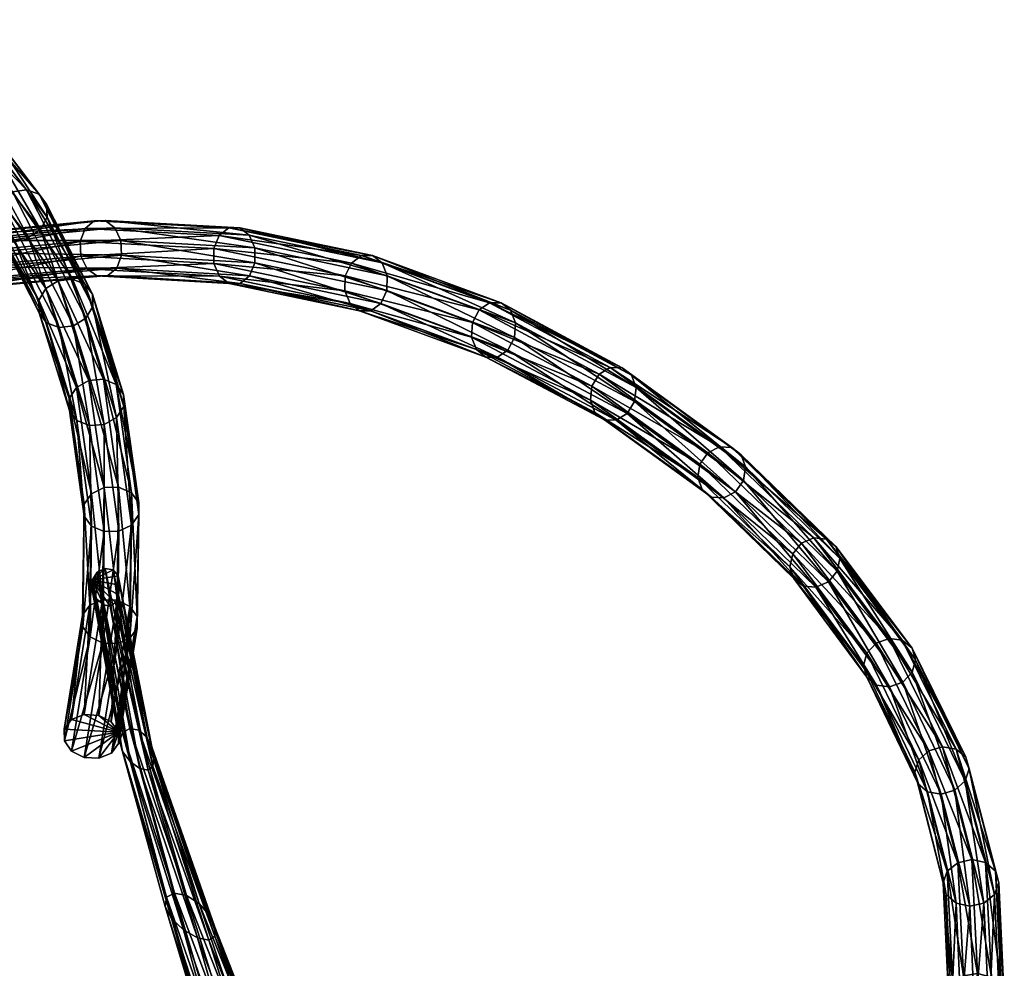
# Model space of a CAD drawing. Header units: centimetres. Extents: x -225.13 to -216.59, y -5.81 to 2.82.
# Tile 3 of 3: x -221 to -216.59, y -1.67 to 2.58. Entities that reach past the tile are written whole.
import ezdxf

# ---------------------------------------------------------------- set-up
doc = ezdxf.new("R2010")
doc.units = ezdxf.units.CM
doc.layers.get('0').update_dxf_attribs({"true_color": 0x5890e1})

msp = doc.modelspace()

# ---------------------------------------------------------------- meshes
at = {"color": 81, "true_color": 0x99e499}
mesh = msp.add_polyface(dxfattribs=at)
corners = [(-220.6219, 1.6811, 57.8026), (-221.2253, 1.6231, 57.1051), (-221.2741, 1.6215, 57.1472), (-220.6706, 1.6798, 57.8447), (-220.5781, 1.6491, 57.7652), (-221.1797, 1.592, 57.07), (-221.3132, 1.5877, 57.1852), (-220.7113, 1.6457, 57.8803), (-221.8141, 2.582, 87.7439), (-221.4615, 2.3775, 88.3981), (-221.4563, 2.3166, 88.3775), (-221.8067, 2.5198, 87.7264), (-221.4822, 2.2575, 88.3744), (-221.1447, 2.0398, 89.0014), (-221.1481, 2.0992, 89.0243), (-221.1727, 1.9827, 88.9942), (-221.2247, 1.9432, 89.0046), (-221.5322, 2.2162, 88.3895), (-221.2868, 1.9318, 89.0299), (-221.5929, 2.2037, 88.4189), (-221.3423, 1.9517, 89.0632), (-221.6481, 2.2233, 88.4546), (-221.3764, 1.9974, 89.0955), (-221.683, 2.2698, 88.4869), (-221.3799, 2.0568, 89.1183), (-221.6882, 2.3308, 88.5073), (-221.3518, 2.1139, 89.1254), (-221.6623, 2.3898, 88.5104), (-221.2998, 2.1534, 89.1151), (-221.6123, 2.4311, 88.4954), (-221.2377, 2.1648, 89.09), (-221.5516, 2.4437, 88.4662), (-221.1822, 2.1449, 89.0568), (-221.4964, 2.424, 88.4306), (-220.8821, 1.6967, 89.5952), (-220.8842, 1.7543, 89.6197), (-220.9119, 1.6419, 89.5844), (-220.9657, 1.6047, 89.5904), (-221.0291, 1.595, 89.6113), (-221.0851, 1.6155, 89.6417), (-221.1186, 1.6605, 89.6733), (-221.1208, 1.7182, 89.6976), (-221.091, 1.7729, 89.7082), (-221.0372, 1.8101, 89.7024), (-220.9738, 1.8198, 89.6815), (-220.9178, 1.7994, 89.6513), (-220.8882, 1.376, 90.2564), (-220.833, 1.4104, 90.2547), (-220.7685, 1.4179, 90.2382), (-220.7121, 1.3964, 90.2114), (-220.6788, 1.3518, 90.1813)]
mesh.append_faces([[corners[k] for k in face] for face in [(0, 1, 2), (2, 3, 0), (4, 5, 1), (1, 0, 4), (3, 2, 6), (6, 7, 3), (8, 9, 10), (11, 10, 12), (13, 10, 9), (9, 14, 13), (15, 12, 10), (10, 13, 15), (16, 17, 12), (12, 15, 16), (18, 19, 17), (17, 16, 18), (20, 21, 19), (19, 18, 20), (22, 23, 21), (21, 20, 22), (24, 25, 23), (23, 22, 24), (26, 27, 25), (25, 24, 26), (28, 29, 27), (27, 26, 28), (30, 31, 29), (29, 28, 30), (32, 33, 31), (31, 30, 32), (14, 9, 33), (33, 32, 14), (34, 13, 14), (14, 35, 34), (36, 15, 13), (13, 34, 36), (37, 16, 15), (15, 36, 37), (38, 18, 16), (16, 37, 38), (39, 20, 18), (18, 38, 39), (40, 22, 20), (20, 39, 40), (41, 24, 22), (22, 40, 41), (42, 26, 24), (24, 41, 42), (43, 28, 26), (26, 42, 43), (44, 30, 28), (28, 43, 44), (45, 32, 30), (30, 44, 45), (35, 14, 32), (32, 45, 35), (46, 42, 41), (47, 43, 42), (48, 44, 43), (49, 45, 44), (50, 35, 45)]], dxfattribs={"vtx2": -1, "color": 81})
mesh = msp.add_polyface(dxfattribs=at)
corners = [(-221.8656, 1.4769, 56.4496), (-221.2741, 1.6215, 57.1472), (-221.2253, 1.6231, 57.1051), (-221.8162, 1.479, 56.408), (-221.1797, 1.592, 57.07), (-221.1497, 1.5367, 57.0515), (-221.7348, 1.3952, 56.3618), (-221.7683, 1.4491, 56.3759), (-221.1432, 1.4718, 57.0544), (-221.7246, 1.3318, 56.3695), (-221.1619, 1.4149, 57.078), (-221.7405, 1.2757, 56.3969), (-221.2011, 1.3812, 57.1159), (-221.7782, 1.2422, 56.4368), (-221.25, 1.3797, 57.158), (-221.8277, 1.2401, 56.4783), (-221.2957, 1.4108, 57.193), (-221.8756, 1.2701, 56.5104), (-221.3257, 1.4661, 57.2115), (-221.9091, 1.324, 56.5245), (-221.3321, 1.5308, 57.2087), (-221.9193, 1.3874, 56.5169), (-221.3132, 1.5877, 57.1852), (-221.9033, 1.4434, 56.4894), (-220.551, 1.5924, 57.7426), (-220.5781, 1.6491, 57.7652), (-220.5477, 1.5263, 57.7408), (-220.5692, 1.4685, 57.7604), (-220.6099, 1.4346, 57.7959), (-220.6589, 1.4335, 57.838), (-220.7029, 1.4655, 57.8753), (-220.73, 1.522, 57.8979), (-220.7331, 1.588, 57.8997), (-220.7113, 1.6457, 57.8803), (-220.134, 1.4891, 58.5847), (-220.1343, 1.5558, 58.591), (-220.1098, 1.6141, 58.5757), (-220.6775, 1.2959, 90.1561), (-220.8821, 1.6967, 89.5952), (-220.8842, 1.7543, 89.6197), (-220.6788, 1.3518, 90.1813), (-220.7087, 1.2437, 90.1425), (-220.9119, 1.6419, 89.5844), (-220.7639, 1.2093, 90.1442), (-220.9657, 1.6047, 89.5904), (-220.8284, 1.2018, 90.1609), (-221.0291, 1.595, 89.6113), (-220.8849, 1.2233, 90.1879), (-221.0851, 1.6155, 89.6417), (-220.9182, 1.268, 90.2179), (-221.1186, 1.6605, 89.6733), (-220.9194, 1.3238, 90.243), (-221.1208, 1.7182, 89.6976), (-220.8882, 1.376, 90.2564), (-221.091, 1.7729, 89.7082), (-220.833, 1.4104, 90.2547), (-221.0372, 1.8101, 89.7024), (-220.7685, 1.4179, 90.2382), (-220.9738, 1.8198, 89.6815), (-220.7121, 1.3964, 90.2114), (-220.9178, 1.7994, 89.6513), (-220.6944, 0.9646, 90.7695), (-220.6292, 0.9694, 90.7573), (-220.5723, 0.9464, 90.7342), (-220.5391, 0.9018, 90.7063)]
mesh.append_faces([[corners[k] for k in face] for face in [(0, 1, 2), (3, 2, 4), (5, 6, 7), (7, 4, 5), (8, 9, 6), (6, 5, 8), (10, 11, 9), (9, 8, 10), (12, 13, 11), (11, 10, 12), (13, 12, 14), (15, 14, 16), (17, 16, 18), (19, 18, 20), (21, 20, 22), (23, 22, 1), (24, 5, 4), (4, 25, 24), (26, 8, 5), (5, 24, 26), (27, 10, 8), (8, 26, 27), (28, 12, 10), (10, 27, 28), (29, 14, 12), (12, 28, 29), (30, 16, 14), (14, 29, 30), (31, 18, 16), (16, 30, 31), (32, 20, 18), (18, 31, 32), (33, 22, 20), (20, 32, 33), (34, 31, 30), (35, 32, 31), (36, 33, 32), (37, 38, 39), (39, 40, 37), (41, 42, 38), (38, 37, 41), (43, 44, 42), (42, 41, 43), (45, 46, 44), (44, 43, 45), (47, 48, 46), (46, 45, 47), (49, 50, 48), (48, 47, 49), (51, 52, 50), (50, 49, 51), (52, 51, 53), (54, 53, 55), (56, 55, 57), (58, 57, 59), (60, 59, 40), (61, 55, 53), (62, 57, 55), (63, 59, 57), (64, 40, 59)]], dxfattribs={"vtx2": -1, "color": 81})
mesh = msp.add_polyface(dxfattribs=at)
corners = [(-220.0179, 1.6491, 58.5015), (-220.6219, 1.6811, 57.8026), (-220.6706, 1.6798, 57.8447), (-220.0672, 1.6483, 58.543), (-219.9751, 1.6164, 58.4624), (-220.5781, 1.6491, 57.7652), (-219.9502, 1.5588, 58.4362), (-220.551, 1.5924, 57.7426), (-219.9497, 1.4919, 58.43), (-220.5477, 1.5263, 57.7408), (-219.9739, 1.4338, 58.4453), (-220.5692, 1.4685, 57.7604), (-220.0164, 1.3998, 58.4781), (-220.6099, 1.4346, 57.7959), (-220.0659, 1.3991, 58.5195), (-220.6589, 1.4335, 57.838), (-220.109, 1.4318, 58.5585), (-220.7029, 1.4655, 57.8753), (-220.134, 1.4891, 58.5847), (-220.73, 1.522, 57.8979), (-220.1343, 1.5558, 58.591), (-220.7331, 1.588, 57.8997), (-220.1098, 1.6141, 58.5757), (-220.7113, 1.6457, 57.8803), (-219.4224, 1.5247, 59.2037), (-219.4727, 1.5244, 59.2439), (-219.3799, 1.4915, 59.1635), (-219.3566, 1.4339, 59.1342), (-219.3586, 1.3673, 59.1236), (-219.3855, 1.3096, 59.1346), (-219.4301, 1.2763, 59.1642), (-219.4806, 1.2761, 59.2044), (-219.5233, 1.3091, 59.2444), (-219.5467, 1.3665, 59.2737), (-219.5445, 1.433, 59.2843), (-219.5174, 1.4908, 59.2734), (-218.8457, 1.312, 59.9106), (-218.8973, 1.3125, 59.949), (-218.8033, 1.2788, 59.8699), (-218.7814, 1.222, 59.8378), (-218.7859, 1.1568, 59.823), (-218.8155, 1.1008, 59.8293), (-218.9788, 1.159, 59.9663), (-218.9742, 1.2241, 59.9812), (-218.9444, 1.2803, 59.9748)]
mesh.append_faces([[corners[k] for k in face] for face in [(0, 1, 2), (2, 3, 0), (4, 5, 1), (1, 0, 4), (6, 7, 5), (5, 4, 6), (8, 9, 7), (7, 6, 8), (10, 11, 9), (9, 8, 10), (12, 13, 11), (11, 10, 12), (14, 15, 13), (13, 12, 14), (16, 17, 15), (15, 14, 16), (17, 16, 18), (19, 18, 20), (21, 20, 22), (3, 2, 23), (23, 22, 3), (24, 0, 3), (3, 25, 24), (26, 4, 0), (0, 24, 26), (27, 6, 4), (4, 26, 27), (28, 8, 6), (6, 27, 28), (29, 10, 8), (8, 28, 29), (30, 12, 10), (10, 29, 30), (31, 14, 12), (12, 30, 31), (32, 16, 14), (14, 31, 32), (33, 18, 16), (16, 32, 33), (34, 20, 18), (18, 33, 34), (35, 22, 20), (20, 34, 35), (25, 3, 22), (22, 35, 25), (36, 24, 25), (25, 37, 36), (38, 26, 24), (24, 36, 38), (39, 27, 26), (26, 38, 39), (40, 28, 27), (27, 39, 40), (41, 29, 28), (42, 33, 32), (43, 34, 33), (33, 42, 43), (44, 35, 34), (34, 43, 44), (37, 25, 35), (35, 44, 37)]], dxfattribs={"vtx2": -1, "color": 81})
mesh = msp.add_polyface(dxfattribs=at)
corners = [(-220.5384, 0.8475, 90.6811), (-220.6775, 1.2959, 90.1561), (-220.6788, 1.3518, 90.1813), (-220.5391, 0.9018, 90.7063), (-220.5705, 0.7981, 90.6654), (-220.7087, 1.2437, 90.1425), (-220.6267, 0.7668, 90.6635), (-220.7639, 1.2093, 90.1442), (-220.692, 0.762, 90.6759), (-220.8284, 1.2018, 90.1609), (-220.7488, 0.785, 90.6992), (-220.8849, 1.2233, 90.1879), (-220.782, 0.8296, 90.7271), (-220.9182, 1.268, 90.2179), (-220.7827, 0.8839, 90.7521), (-220.9194, 1.3238, 90.243), (-220.7506, 0.9333, 90.7676), (-220.8882, 1.376, 90.2564), (-220.6944, 0.9646, 90.7695), (-220.833, 1.4104, 90.2547), (-220.6292, 0.9694, 90.7573), (-220.7685, 1.4179, 90.2382), (-220.5723, 0.9464, 90.7342), (-220.7121, 1.3964, 90.2114), (-220.4705, 0.3627, 91.1674), (-220.503, 0.316, 91.1504), (-220.5597, 0.2881, 91.1454), (-220.6254, 0.2864, 91.1538), (-220.6824, 0.3114, 91.1732), (-220.7156, 0.3564, 91.1985), (-220.7159, 0.4094, 91.2227), (-220.6834, 0.456, 91.2394), (-220.6267, 0.484, 91.2443), (-220.5611, 0.4856, 91.2361), (-220.504, 0.4606, 91.2169), (-220.4709, 0.4156, 91.1918), (-220.5669, -0.215, 91.5872), (-220.6325, -0.2133, 91.5919), (-220.6894, -0.1858, 91.6075), (-220.7224, -0.14, 91.6296), (-220.7225, -0.088, 91.6523), (-220.6899, -0.0439, 91.6695), (-220.6333, -0.0194, 91.6768), (-220.5677, -0.0212, 91.6721), (-220.5108, -0.0486, 91.6568), (-220.5556, 0.047, 35.8058), (-220.5611, 0.0031, 35.8012), (-220.6797, 0.0689, 35.7458), (-220.5628, 0.0881, 35.8015), (-220.5858, 0.1152, 35.7896), (-220.6209, 0.121, 35.7733), (-220.657, 0.104, 35.7573)]
mesh.append_faces([[corners[k] for k in face] for face in [(51, 50, 47)]], dxfattribs={"vtx1": -1, "color": 81})
mesh.append_faces([[corners[k] for k in face] for face in [(45, 46, 47), (48, 45, 47), (49, 48, 47), (50, 49, 47)]], dxfattribs={"vtx1": -1, "vtx2": -1, "color": 81})
mesh.append_faces([[corners[k] for k in face] for face in [(0, 1, 2), (2, 3, 0), (4, 5, 1), (1, 0, 4), (6, 7, 5), (5, 4, 6), (8, 9, 7), (7, 6, 8), (10, 11, 9), (9, 8, 10), (12, 13, 11), (11, 10, 12), (14, 15, 13), (13, 12, 14), (16, 17, 15), (15, 14, 16), (17, 16, 18), (19, 18, 20), (21, 20, 22), (23, 22, 3), (24, 0, 3), (25, 4, 0), (26, 6, 4), (4, 25, 26), (27, 8, 6), (6, 26, 27), (28, 10, 8), (8, 27, 28), (29, 12, 10), (10, 28, 29), (30, 14, 12), (12, 29, 30), (31, 16, 14), (14, 30, 31), (32, 18, 16), (16, 31, 32), (33, 20, 18), (18, 32, 33), (34, 22, 20), (20, 33, 34), (35, 3, 22), (22, 34, 35), (36, 26, 25), (37, 27, 26), (38, 28, 27), (39, 29, 28), (40, 30, 29), (29, 39, 40), (41, 31, 30), (30, 40, 41), (42, 32, 31), (31, 41, 42), (43, 33, 32), (32, 42, 43), (44, 34, 33), (33, 43, 44)]], dxfattribs={"vtx2": -1, "color": 81})
mesh = msp.add_polyface(dxfattribs=at)
corners = [(-220.5858, 0.1152, 35.7896), (-220.4707, -0.6032, 35.9491), (-220.4357, -0.6337, 35.9642), (-220.5628, 0.0881, 35.8015), (-220.4125, -0.6792, 35.9708), (-220.5556, 0.047, 35.8058), (-220.4029, -0.7274, 35.967), (-220.5611, 0.0031, 35.8012), (-220.408, -0.7653, 35.9541), (-220.5759, -0.0318, 35.7893), (-220.4294, -0.7828, 35.9357), (-220.5992, -0.0483, 35.7735), (-220.4657, -0.7754, 35.9169), (-220.3467, -1.3533, 36.2333), (-220.5439, -0.6139, 35.9114), (-220.5567, -0.652, 35.8991), (-220.3526, -1.3945, 36.2223), (-220.3103, -1.3353, 36.2525), (-220.5109, -0.596, 35.9297), (-220.2565, -1.3456, 36.2749), (-220.2007, -1.3815, 36.2942), (-220.1556, -1.4332, 36.3052), (-220.1297, -1.4868, 36.3047), (-220.129, -1.528, 36.293), (-220.1562, -1.5457, 36.2736), (-220.2075, -1.5353, 36.2517), (-220.2699, -1.4996, 36.233), (-220.5084, -0.7451, 35.9024), (-220.3241, -1.4481, 36.2223), (-220.5432, -0.7, 35.8959), (-219.3586, 1.3673, 59.1236), (-218.7859, 1.1568, 59.823), (-218.8155, 1.1008, 59.8293), (-218.8624, 1.0689, 59.8552), (-219.4301, 1.2763, 59.1642), (-219.3855, 1.3096, 59.1346), (-218.9141, 1.0695, 59.8936), (-219.4806, 1.2761, 59.2044), (-218.9568, 1.1024, 59.9343), (-219.5233, 1.3091, 59.2444), (-218.9788, 1.159, 59.9663), (-218.303, 1.0208, 60.6226), (-218.8457, 1.312, 59.9106), (-218.8973, 1.3125, 59.949), (-218.3561, 1.0225, 60.6586), (-218.2606, 0.9877, 60.5819), (-218.8033, 1.2788, 59.8699), (-218.2402, 0.9323, 60.5474), (-218.7814, 1.222, 59.8378), (-218.2473, 0.8693, 60.5284), (-218.2799, 0.8158, 60.53), (-218.3294, 0.786, 60.5517), (-218.3825, 0.7878, 60.5877), (-218.425, 0.8206, 60.6284), (-218.4455, 0.8759, 60.6628), (-218.4385, 0.9388, 60.6818), (-218.9742, 1.2241, 59.9812), (-218.4057, 0.9925, 60.6803), (-218.9444, 1.2803, 59.9748), (-220.5391, 0.9018, 90.7063), (-220.4709, 0.4156, 91.1918), (-220.4705, 0.3627, 91.1674), (-220.5384, 0.8475, 90.6811), (-220.503, 0.316, 91.1504), (-220.4776, -0.1464, 91.6121), (-220.4779, -0.0945, 91.6349), (-220.5102, -0.1905, 91.5946), (-220.504, 0.4606, 91.2169), (-220.5108, -0.0486, 91.6568), (-220.5612, -0.664, 92.0098)]
mesh.append_faces([[corners[k] for k in face] for face in [(0, 1, 2), (3, 2, 4), (5, 4, 6), (7, 6, 8), (9, 8, 10), (11, 10, 12), (13, 14, 15), (15, 16, 13), (17, 18, 14), (14, 13, 17), (19, 1, 18), (18, 17, 19), (20, 2, 1), (1, 19, 20), (21, 4, 2), (2, 20, 21), (22, 6, 4), (23, 8, 6), (24, 10, 8), (25, 12, 10), (26, 27, 12), (28, 29, 27), (16, 15, 29), (29, 28, 16), (30, 31, 32), (33, 34, 35), (35, 32, 33), (36, 37, 34), (34, 33, 36), (38, 39, 37), (37, 36, 38), (39, 38, 40), (41, 42, 43), (43, 44, 41), (45, 46, 42), (47, 48, 46), (49, 31, 48), (50, 32, 31), (51, 33, 32), (52, 36, 33), (33, 51, 52), (53, 38, 36), (36, 52, 53), (54, 40, 38), (38, 53, 54), (55, 56, 40), (40, 54, 55), (57, 58, 56), (56, 55, 57), (44, 43, 58), (58, 57, 44), (59, 60, 61), (62, 61, 63), (64, 61, 60), (60, 65, 64), (66, 63, 61), (61, 64, 66), (65, 60, 67), (67, 68, 65), (69, 64, 65)]], dxfattribs={"vtx2": -1, "color": 81})
mesh = msp.add_polyface(dxfattribs=at)
corners = [(-218.8457, 1.312, 59.9106), (-218.303, 1.0208, 60.6226), (-218.2606, 0.9877, 60.5819), (-218.8033, 1.2788, 59.8699), (-218.2402, 0.9323, 60.5474), (-218.7814, 1.222, 59.8378), (-218.2473, 0.8693, 60.5284), (-218.7859, 1.1568, 59.823), (-218.2799, 0.8158, 60.53), (-218.8155, 1.1008, 59.8293), (-218.3294, 0.786, 60.5517), (-217.8112, 0.6636, 61.3385), (-218.3561, 1.0225, 60.6586), (-217.8661, 0.667, 61.3716), (-217.7686, 0.6305, 61.2982), (-217.7497, 0.5765, 61.2617), (-217.7595, 0.5162, 61.2386), (-217.7954, 0.4656, 61.2352), (-217.8477, 0.4384, 61.2524), (-217.9024, 0.4417, 61.2855), (-218.3825, 0.7878, 60.5877), (-217.9449, 0.4747, 61.3257), (-218.425, 0.8206, 60.6284), (-217.9639, 0.5286, 61.3622), (-218.4455, 0.8759, 60.6628), (-217.9542, 0.589, 61.3853), (-218.4385, 0.9388, 60.6818), (-217.9184, 0.6396, 61.3887), (-218.4057, 0.9925, 60.6803), (-217.3871, 0.2529, 62.055), (-217.4439, 0.2583, 62.0848), (-217.3441, 0.2194, 62.0157), (-217.3266, 0.1665, 61.9774), (-217.3391, 0.1086, 61.9504), (-217.3784, 0.0612, 61.9418), (-217.4338, 0.0369, 61.9541), (-217.4904, 0.0422, 61.9839), (-217.5331, 0.0758, 62.0232), (-217.5506, 0.1286, 62.0615), (-217.5382, 0.1865, 62.0885), (-217.4992, 0.234, 62.097), (-217.0466, -0.2008, 62.7678), (-217.0031, -0.2354, 62.7298), (-216.9868, -0.2877, 62.6901), (-217.0022, -0.3435, 62.6593), (-217.2212, -0.3143, 62.7567), (-217.2061, -0.2585, 62.7875), (-217.1638, -0.2141, 62.8011), (-217.1054, -0.193, 62.7939)]
mesh.append_faces([[corners[k] for k in face] for face in [(0, 1, 2), (3, 2, 4), (5, 4, 6), (7, 6, 8), (9, 8, 10), (11, 1, 12), (12, 13, 11), (14, 2, 1), (1, 11, 14), (15, 4, 2), (2, 14, 15), (16, 6, 4), (4, 15, 16), (17, 8, 6), (6, 16, 17), (18, 10, 8), (8, 17, 18), (19, 20, 10), (10, 18, 19), (21, 22, 20), (20, 19, 21), (23, 24, 22), (22, 21, 23), (25, 26, 24), (24, 23, 25), (27, 28, 26), (26, 25, 27), (13, 12, 28), (28, 27, 13), (29, 11, 13), (13, 30, 29), (31, 14, 11), (11, 29, 31), (32, 15, 14), (14, 31, 32), (33, 16, 15), (15, 32, 33), (34, 17, 16), (16, 33, 34), (35, 18, 17), (17, 34, 35), (36, 19, 18), (18, 35, 36), (37, 21, 19), (19, 36, 37), (38, 23, 21), (21, 37, 38), (39, 25, 23), (23, 38, 39), (40, 27, 25), (25, 39, 40), (30, 13, 27), (27, 40, 30), (41, 29, 30), (42, 31, 29), (43, 32, 31), (44, 33, 32), (45, 38, 37), (46, 39, 38), (47, 40, 39), (48, 30, 40)]], dxfattribs={"vtx2": -1, "color": 81})
mesh = msp.add_polyface(dxfattribs=at)
corners = [(-220.5439, -0.6139, 35.9114), (-220.657, 0.104, 35.7573), (-220.6797, 0.0689, 35.7458), (-220.5567, -0.652, 35.8991), (-220.5109, -0.596, 35.9297), (-220.6209, 0.121, 35.7733), (-220.4707, -0.6032, 35.9491), (-220.5858, 0.1152, 35.7896), (-220.4357, -0.6337, 35.9642), (-220.5628, 0.0881, 35.8015), (-220.4125, -0.6792, 35.9708), (-220.5556, 0.047, 35.8058), (-220.4029, -0.7274, 35.967), (-220.5611, 0.0031, 35.8012), (-220.408, -0.7653, 35.9541), (-220.5759, -0.0318, 35.7893), (-220.4294, -0.7828, 35.9357), (-220.5992, -0.0483, 35.7735), (-220.4657, -0.7754, 35.9169), (-220.6295, -0.0422, 35.7579), (-220.5084, -0.7451, 35.9024), (-220.6604, -0.0153, 35.7464), (-220.5432, -0.7, 35.8959), (-220.6803, 0.0253, 35.742), (-220.503, 0.316, 91.1504), (-220.5102, -0.1905, 91.5946), (-220.5669, -0.215, 91.5872), (-220.5597, 0.2881, 91.1454), (-220.6325, -0.2133, 91.5919), (-220.6254, 0.2864, 91.1538), (-220.6894, -0.1858, 91.6075), (-220.6824, 0.3114, 91.1732), (-220.7224, -0.14, 91.6296), (-220.4779, -0.0945, 91.6349), (-220.5612, -0.6125, 92.0304), (-220.5612, -0.664, 92.0098), (-220.5937, -0.7069, 91.9934), (-220.4776, -0.1464, 91.6121), (-220.6502, -0.7296, 91.9855), (-220.7154, -0.7261, 91.9885), (-220.772, -0.6973, 92.0014), (-220.8046, -0.651, 92.0206), (-220.8047, -0.5995, 92.0411), (-220.7225, -0.088, 91.6523), (-220.7721, -0.5566, 92.0573), (-220.6899, -0.0439, 91.6695), (-220.7156, -0.5339, 92.065), (-220.6333, -0.0194, 91.6768), (-220.6504, -0.5374, 92.0621), (-220.5677, -0.0212, 91.6721), (-220.5939, -0.5662, 92.0495), (-220.5108, -0.0486, 91.6568)]
mesh.append_faces([[corners[k] for k in face] for face in [(36, 35, 34), (50, 48, 34)]], dxfattribs={"color": 81})
mesh.append_faces([[corners[k] for k in face] for face in [(38, 34, 39)]], dxfattribs={"vtx0": -1, "vtx1": -1, "color": 81})
mesh.append_faces([[corners[k] for k in face] for face in [(34, 46, 44), (34, 44, 42), (34, 42, 41), (34, 41, 40), (34, 40, 39)]], dxfattribs={"vtx0": -1, "vtx2": -1, "color": 81})
mesh.append_faces([[corners[k] for k in face] for face in [(19, 21, 2), (17, 19, 2), (15, 17, 2), (13, 15, 2)]], dxfattribs={"vtx1": -1, "vtx2": -1, "color": 81})
mesh.append_faces([[corners[k] for k in face] for face in [(0, 1, 2), (2, 3, 0), (4, 5, 1), (1, 0, 4), (6, 7, 5), (5, 4, 6), (8, 9, 7), (10, 11, 9), (12, 13, 11), (14, 15, 13), (16, 17, 15), (18, 19, 17), (20, 21, 19), (19, 18, 20), (22, 23, 21), (21, 20, 22), (3, 2, 23), (23, 22, 3), (24, 25, 26), (27, 26, 28), (29, 28, 30), (31, 30, 32), (33, 34, 35), (36, 25, 37), (37, 35, 36), (38, 26, 25), (25, 36, 38), (39, 28, 26), (26, 38, 39), (40, 30, 28), (28, 39, 40), (41, 32, 30), (30, 40, 41), (42, 43, 32), (32, 41, 42), (44, 45, 43), (43, 42, 44), (46, 47, 45), (45, 44, 46), (48, 49, 47), (47, 46, 48), (50, 51, 49), (49, 48, 50), (34, 33, 51), (51, 50, 34), (21, 23, 2), (38, 36, 34), (34, 48, 46)]], dxfattribs={"vtx2": -1, "color": 81})
mesh = msp.add_polyface(dxfattribs=at)
corners = [(-217.4439, 0.2583, 62.0848), (-217.1054, -0.193, 62.7939), (-217.0466, -0.2008, 62.7678), (-217.3871, 0.2529, 62.055), (-217.0031, -0.2354, 62.7298), (-217.3441, 0.2194, 62.0157), (-216.9868, -0.2877, 62.6901), (-217.3266, 0.1665, 61.9774), (-217.0022, -0.3435, 62.6593), (-217.045, -0.3879, 62.6457), (-217.3784, 0.0612, 61.9418), (-217.3391, 0.1086, 61.9504), (-217.1036, -0.4091, 62.6529), (-217.4338, 0.0369, 61.9541), (-217.1622, -0.4013, 62.679), (-217.4904, 0.0422, 61.9839), (-217.2052, -0.3666, 62.717), (-217.5331, 0.0758, 62.0232), (-217.2212, -0.3143, 62.7567), (-217.5506, 0.1286, 62.0615), (-217.2061, -0.2585, 62.7875), (-217.5382, 0.1865, 62.0885), (-217.1638, -0.2141, 62.8011), (-217.4992, 0.234, 62.097), (-216.8059, -0.6887, 63.4728), (-216.8666, -0.678, 63.4949), (-216.7622, -0.7251, 63.4365), (-216.7473, -0.7774, 63.3958), (-216.7653, -0.8316, 63.3615), (-216.8113, -0.8732, 63.343), (-216.8727, -0.891, 63.345), (-216.933, -0.8802, 63.3671), (-216.9762, -0.8439, 63.4034), (-216.9909, -0.7916, 63.4441), (-216.9732, -0.7374, 63.4783), (-216.9277, -0.6958, 63.4969), (-216.6732, -1.1979, 64.1694), (-216.735, -1.184, 64.1872), (-216.629, -1.2361, 64.1356), (-216.6145, -1.2885, 64.0948), (-216.6337, -1.3409, 64.058), (-216.6814, -1.3793, 64.035), (-216.7444, -1.3934, 64.032), (-216.8059, -1.3795, 64.0498), (-216.8495, -1.3413, 64.0836), (-216.8637, -1.2889, 64.1244), (-216.8448, -1.2365, 64.1612), (-216.7978, -1.1981, 64.1842)]
mesh.append_faces([[corners[k] for k in face] for face in [(0, 1, 2), (3, 2, 4), (5, 4, 6), (7, 6, 8), (9, 10, 11), (11, 8, 9), (12, 13, 10), (10, 9, 12), (14, 15, 13), (13, 12, 14), (16, 17, 15), (15, 14, 16), (17, 16, 18), (19, 18, 20), (21, 20, 22), (23, 22, 1), (24, 2, 1), (1, 25, 24), (26, 4, 2), (2, 24, 26), (27, 6, 4), (4, 26, 27), (28, 8, 6), (6, 27, 28), (29, 9, 8), (8, 28, 29), (30, 12, 9), (9, 29, 30), (31, 14, 12), (12, 30, 31), (32, 16, 14), (14, 31, 32), (33, 18, 16), (16, 32, 33), (34, 20, 18), (18, 33, 34), (35, 22, 20), (20, 34, 35), (25, 1, 22), (22, 35, 25), (36, 24, 25), (25, 37, 36), (38, 26, 24), (24, 36, 38), (39, 27, 26), (26, 38, 39), (40, 28, 27), (27, 39, 40), (41, 29, 28), (28, 40, 41), (42, 30, 29), (43, 31, 30), (44, 32, 31), (45, 33, 32), (32, 44, 45), (46, 34, 33), (33, 45, 46), (47, 35, 34), (34, 46, 47), (37, 25, 35), (35, 47, 37)]], dxfattribs={"vtx2": -1, "color": 81})
mesh = msp.add_polyface(dxfattribs=at)
corners = [(-220.4125, -0.6792, 35.9708), (-220.1556, -1.4332, 36.3052), (-220.1297, -1.4868, 36.3047), (-220.4029, -0.7274, 35.967), (-220.129, -1.528, 36.293), (-220.408, -0.7653, 35.9541), (-220.1562, -1.5457, 36.2736), (-220.4294, -0.7828, 35.9357), (-220.2075, -1.5353, 36.2517), (-220.4657, -0.7754, 35.9169), (-220.2699, -1.4996, 36.233), (-220.5084, -0.7451, 35.9024), (-220.3241, -1.4481, 36.2223), (-220.1213, -2.1305, 36.7656), (-220.3467, -1.3533, 36.2333), (-220.3526, -1.3945, 36.2223), (-220.1153, -2.183, 36.7639), (-220.0833, -2.1082, 36.7816), (-220.3103, -1.3353, 36.2525), (-220.0142, -2.1214, 36.8075), (-220.2565, -1.3456, 36.2749), (-219.9332, -2.1668, 36.8361), (-220.2007, -1.3815, 36.2942), (-219.8595, -2.2328, 36.8603), (-219.8101, -2.3021, 36.8736), (-219.7978, -2.3561, 36.8727), (-219.8283, -2.3799, 36.8574), (-219.8961, -2.3665, 36.8316), (-219.9834, -2.3195, 36.8022), (-220.0646, -2.2522, 36.7773), (-219.8771, -2.9895, 37.5803), (-219.8599, -3.051, 37.5885), (-219.8405, -2.9635, 37.5933), (-219.7614, -2.9797, 37.6242), (-219.6616, -3.034, 37.6646), (-219.5666, -3.1117, 37.7039), (-219.5003, -3.1922, 37.7312), (-219.4801, -3.2538, 37.7394), (-219.5125, -3.2802, 37.7261), (-219.5903, -3.2641, 37.6952), (-219.6932, -3.2097, 37.6548), (-219.7924, -3.1317, 37.6158), (-219.7091, -3.8026, 38.5714), (-219.6766, -3.7766, 38.5847), (-219.5965, -3.795, 38.6209), (-219.4906, -3.8526, 38.6702), (-219.3873, -3.9337, 38.7191), (-219.6088, -3.9488, 38.6188), (-219.6843, -3.8658, 38.584)]
mesh.append_faces([[corners[k] for k in face] for face in [(0, 1, 2), (3, 2, 4), (5, 4, 6), (7, 6, 8), (9, 8, 10), (11, 10, 12), (13, 14, 15), (15, 16, 13), (17, 18, 14), (14, 13, 17), (19, 20, 18), (18, 17, 19), (21, 22, 20), (20, 19, 21), (23, 1, 22), (22, 21, 23), (24, 2, 1), (1, 23, 24), (25, 4, 2), (2, 24, 25), (26, 6, 4), (4, 25, 26), (27, 8, 6), (6, 26, 27), (28, 10, 8), (8, 27, 28), (29, 12, 10), (10, 28, 29), (16, 15, 12), (12, 29, 16), (30, 13, 16), (16, 31, 30), (32, 17, 13), (13, 30, 32), (33, 19, 17), (17, 32, 33), (34, 21, 19), (19, 33, 34), (35, 23, 21), (21, 34, 35), (36, 24, 23), (23, 35, 36), (37, 25, 24), (24, 36, 37), (38, 26, 25), (25, 37, 38), (39, 27, 26), (26, 38, 39), (40, 28, 27), (27, 39, 40), (41, 29, 28), (28, 40, 41), (31, 16, 29), (29, 41, 31), (42, 30, 31), (43, 32, 30), (44, 33, 32), (45, 34, 33), (46, 35, 34), (47, 41, 40), (48, 31, 41)]], dxfattribs={"vtx2": -1, "color": 81})
mesh = msp.add_polyface(dxfattribs=at)
corners = [(-216.8113, -0.8732, 63.343), (-216.6814, -1.3793, 64.035), (-216.7444, -1.3934, 64.032), (-216.8727, -0.891, 63.345), (-216.8059, -1.3795, 64.0498), (-216.933, -0.8802, 63.3671), (-216.8495, -1.3413, 64.0836), (-216.6473, -1.7119, 64.8602), (-216.6732, -1.1979, 64.1694), (-216.735, -1.184, 64.1872), (-216.7093, -1.6946, 64.8734), (-216.6033, -1.7524, 64.8294), (-216.629, -1.2361, 64.1356), (-216.5893, -1.8052, 64.7891), (-216.6145, -1.2885, 64.0948), (-216.6091, -1.8562, 64.7503), (-216.6337, -1.3409, 64.058), (-216.6574, -1.8917, 64.7233), (-216.7209, -1.9021, 64.7153), (-216.7825, -1.8848, 64.7286), (-216.8259, -1.8443, 64.7594), (-216.8397, -1.7914, 64.7996), (-216.8637, -1.2889, 64.1244), (-216.8202, -1.7405, 64.8384), (-216.8448, -1.2365, 64.1612), (-216.7725, -1.705, 64.8655), (-216.7978, -1.1981, 64.1842), (-216.7272, -2.2176, 65.5459), (-216.7882, -2.1967, 65.5543), (-216.6842, -2.2607, 65.5185), (-216.6709, -2.3144, 65.4794), (-216.691, -2.3643, 65.4392), (-216.7389, -2.3972, 65.4086), (-216.8017, -2.404, 65.3957), (-216.8624, -2.3832, 65.4041), (-216.9049, -2.3401, 65.4315), (-216.918, -2.2864, 65.4706), (-216.8982, -2.2364, 65.5108), (-216.8508, -2.2036, 65.5415), (-216.9069, -2.7021, 66.2273), (-216.8656, -2.7479, 66.2037), (-216.8533, -2.8029, 66.1664), (-216.8735, -2.8522, 66.1254), (-217.0815, -2.8162, 66.1011), (-217.0936, -2.7612, 66.1384), (-217.0737, -2.7118, 66.1795), (-217.0271, -2.6813, 66.2133), (-216.9661, -2.6777, 66.2308)]
mesh.append_faces([[corners[k] for k in face] for face in [(0, 1, 2), (3, 2, 4), (5, 4, 6), (7, 8, 9), (9, 10, 7), (11, 12, 8), (8, 7, 11), (13, 14, 12), (12, 11, 13), (15, 16, 14), (14, 13, 15), (17, 1, 16), (16, 15, 17), (18, 2, 1), (1, 17, 18), (19, 4, 2), (2, 18, 19), (20, 6, 4), (4, 19, 20), (21, 22, 6), (6, 20, 21), (23, 24, 22), (22, 21, 23), (25, 26, 24), (24, 23, 25), (10, 9, 26), (26, 25, 10), (27, 7, 10), (10, 28, 27), (29, 11, 7), (7, 27, 29), (30, 13, 11), (11, 29, 30), (31, 15, 13), (13, 30, 31), (32, 17, 15), (15, 31, 32), (33, 18, 17), (17, 32, 33), (34, 19, 18), (18, 33, 34), (35, 20, 19), (19, 34, 35), (36, 21, 20), (20, 35, 36), (37, 23, 21), (21, 36, 37), (38, 25, 23), (23, 37, 38), (28, 10, 25), (25, 38, 28), (39, 27, 28), (40, 29, 27), (41, 30, 29), (42, 31, 30), (43, 35, 34), (44, 36, 35), (45, 37, 36), (46, 38, 37), (47, 28, 38), (38, 46, 47)]], dxfattribs={"vtx2": -1, "color": 81})

doc.saveas('drawing.dxf')
